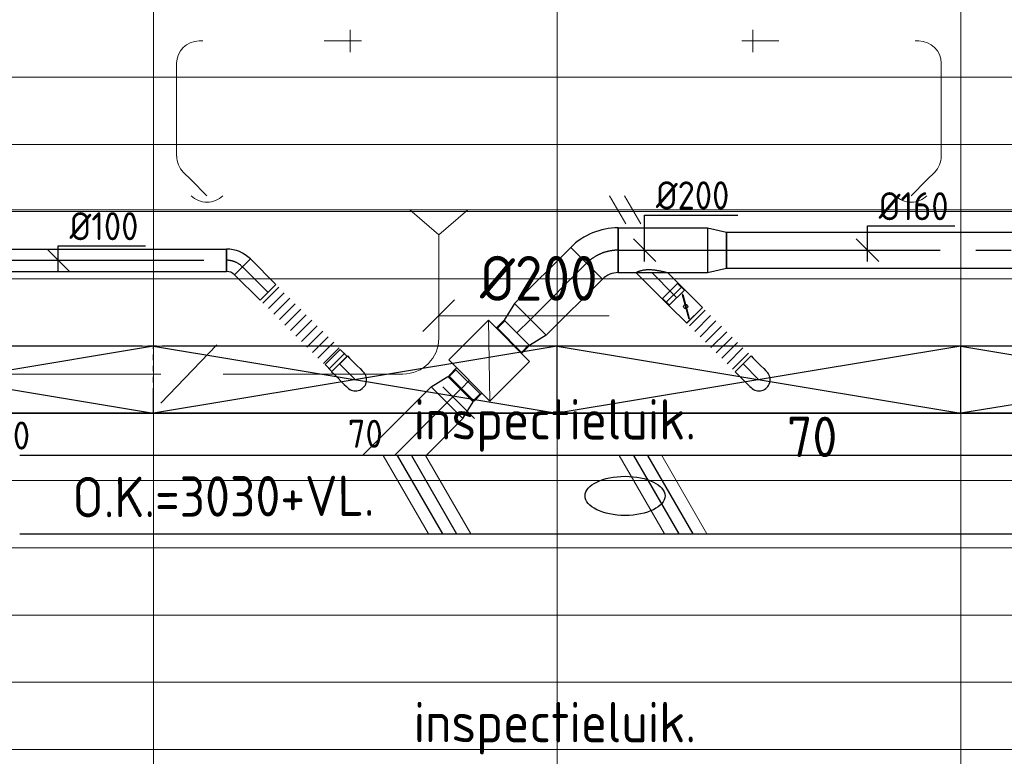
# Model space of a CAD drawing. Header units: millimetres. Extents: x -74135 to 19179, y 5032 to 51848.
# Tile 19 of 55: x -41853 to -37462, y 10018 to 13305. Entities that reach past the tile are written whole.
import ezdxf
from ezdxf.enums import TextEntityAlignment as Align

# ---------------------------------------------------------------- set-up
doc = ezdxf.new("R2010")
doc.units = ezdxf.units.MM
doc.header["$LTSCALE"] = 50
for name, pattern in [('CENTER2', [28.575, 19.05, -3.175, 3.175, -3.175]), ('HIDDEN', [9.525, 6.35, -3.175]), ('STREEPJES', [0.1, 0.05, -0.05])]:
    doc.linetypes.add(name, pattern=pattern)
for name, color, linetype in [('4plfd', 254, 'Continuous'), ('61', 4, 'Continuous'), ('WL570---_RETOUR', 100, 'Continuous'), ('WL570---_TOEVOER', 200, 'Continuous'), ('WL570---_TOEVOER_HL', 1, 'Continuous'), ('WL570---_TOEVOER_RST', 3, 'Continuous'), ('WL570---_TOEVOER_RST_HL', 1, 'Continuous'), ('WM570---_TOEVOER', 2, 'Continuous'), ('WM570---_TOEVOER_PR', 2, 'Continuous'), ('WM570---_TOEVOER_RST_PR', 1, 'Continuous')]:
    doc.layers.add(name, color=color, linetype=linetype)
for name, color, linetype, lineweight in [('WL570---_BESTAAND-HARTLIJN', 161, 'Continuous', 0), ('WL570---_BESTAAND-MAATVOERING', 161, 'Continuous', 0), ('WL570---_BESTAAND-TOEVOER', 180, 'Continuous', 0), ('WL570---_DEMONTEREN', 10, 'Continuous', 0)]:
    doc.layers.add(name, color=color, linetype=linetype, lineweight=lineweight)
doc.layers.get('WL570---_DEMONTEREN').off()
doc.styles.add('BURO-018', font='ISO96.shx', dxfattribs={"height": 90})
doc.styles.add('BURO-025', font='ISO96.shx', dxfattribs={"height": 125})
doc.styles.add('ISO', font='ISO', dxfattribs={"height": 162})
doc.styles.add('MAATVOERING', font='ISO')

# ---------------------------------------------------------------- blocks, each defined once
blk = doc.blocks.new('KARO')
for p, q in [((1, 0.5), (0, 0.5)), ((0, -0.5), (1, -0.5))]:
    blk.add_line(p, q)
at = {"invisible_edges": 15}
blk.add_3dface([(0, 0.5), (0, -0.5), (1, -0.5), (1, 0.5)], dxfattribs=at)
at = {"layer": 'WL570---_BESTAAND-HARTLIJN'}
blk.add_line((0, 0), (1, 0), dxfattribs=at)
blk = doc.blocks.new('KARH')
for p, q in [((1, 0.5), (0, 0.5)), ((0, -0.5), (1, -0.5))]:
    blk.add_line(p, q)
at = {"invisible_edges": 15}
blk.add_3dface([(0, 0.5), (0, -0.5), (1, -0.5), (1, 0.5)], dxfattribs=at)
blk = doc.blocks.new('OBO10000045H')
blk.add_lwpolyline([(50, -41.4, 0.198912), (6.1, 64.6), (-64.6, -6.1, -0.198912), (-50, -41.4)], format="xyb", close=True)
at = {"invisible_edges": 15}
for points in [[(-61.7, -9.3), (14.9, 55), (6.1, 64.6), (-64.6, -6.1)], [(-59, -12.7), (22.9, 44.6), (14.9, 55), (-61.7, -9.3)], [(-56.7, -16.4), (29.9, 33.6), (22.9, 44.6), (-59, -12.7)], [(-54.7, -20.3), (35.9, 22), (29.9, 33.6), (-56.7, -16.4)], [(-53, -24.3), (41, 9.9), (35.9, 22), (-54.7, -20.3)], [(-51.7, -28.5), (44.9, -2.6), (41, 9.9), (-53, -24.3)], [(-50.8, -32.7), (47.7, -15.4), (44.9, -2.6), (-51.7, -28.5)], [(-50.2, -37.1), (49.4, -28.3), (47.7, -15.4), (-50.8, -32.7)], [(-50, -41.4), (50, -41.4), (49.4, -28.3), (-50.2, -37.1)]]:
    blk.add_3dface(points, dxfattribs=at)
at = {"layer": 'WL570---_BESTAAND-HARTLIJN'}
blk.add_arc((-100, -41.4), 100, 0, 45, dxfattribs=at)
blk = doc.blocks.new('OZA1250100045L')
blk.add_lwpolyline([(-70.7, 0), (-106.1, 35.4), (-35.4, 106.1), (70.7, 0)])
at = {"layer": 'WL570---_BESTAAND-HARTLIJN'}
blk.add_line((0, 0), (-70.7, 70.7), dxfattribs=at)
at = {"layer": 'WL570---_BESTAAND-TOEVOER'}
blk.add_arc((0, 70.7), 100, 225, 315, dxfattribs=at)
blk = doc.blocks.new('OSV1251000460G')
blk.add_lwpolyline([(0, -62.5), (46.7, -50), (46.7, 50), (0, 62.5)], close=True)
at = {"layer": 'WL570---_BESTAAND-HARTLIJN'}
blk.add_line((0, 0), (46.7, 0), dxfattribs=at)
blk = doc.blocks.new('OBO10000090L')
blk.add_lwpolyline([(50, 0, 0.414214), (-100, 150), (-100, 50, -0.414214), (-50, 0)], format="xyb", close=True)
at = {"invisible_edges": 15}
for points in [[(-91.3, 49.2), (-74, 147.7), (-100, 150), (-100, 50)], [(-82.9, 47), (-48.7, 141), (-74, 147.7), (-91.3, 49.2)], [(-75, 43.3), (-25, 129.9), (-48.7, 141), (-82.9, 47)], [(-67.9, 38.3), (-3.6, 114.9), (-25, 129.9), (-75, 43.3)], [(-61.7, 32.1), (14.9, 96.4), (-3.6, 114.9), (-67.9, 38.3)], [(-56.7, 25), (29.9, 75), (14.9, 96.4), (-61.7, 32.1)], [(-53, 17.1), (41, 51.3), (29.9, 75), (-56.7, 25)], [(-50.8, 8.7), (47.7, 26), (41, 51.3), (-53, 17.1)], [(-50, 0), (50, 0), (47.7, 26), (-50.8, 8.7)]]:
    blk.add_3dface(points, dxfattribs=at)
at = {"layer": 'WL570---_BESTAAND-HARTLIJN'}
blk.add_arc((-100, 0), 100, 0, 90, dxfattribs=at)
blk = doc.blocks.new('OBO10000090ZE')
blk.add_lwpolyline([(-50, 0), (50, 0), (50, 100, 1), (-50, 100)], format="xyb", close=True)
at = {"layer": 'WL570---_BESTAAND-HARTLIJN'}
for points in [[(0, 0), (0, 150)], [(-50, 100), (50, 100)]]:
    blk.add_lwpolyline(points, dxfattribs=at)
blk = doc.blocks.new('OTS12512516000H')
blk.add_lwpolyline([(-130, -62.5), (130, -62.5), (130, 62.5), (80, 112.5), (-80, 112.5), (-130, 62.5)], close=True)
at = {"layer": 'WL570---_BESTAAND-HARTLIJN'}
blk.add_line((-130, 0), (130, 0), dxfattribs=at)
at = {"layer": 'WL570---_BESTAAND-TOEVOER'}
blk.add_lwpolyline([(-130, 0), (0, 112.5), (130, 0)], dxfattribs=at)
blk = doc.blocks.new('UISO')
for p, q in [((0, 0.18), (1, 0.757)), ((0, 0), (1, 0.577))]:
    blk.add_line(p, q)
at = {"layer": 'WL570---_BESTAAND-TOEVOER'}
for p, q in [((0, 0.36), (1, 0.937)), ((0, -0.18), (1, 0.397))]:
    blk.add_line(p, q, dxfattribs=at)
blk = doc.blocks.new('VBX1601600016025000')
blk.add_lwpolyline([(50, -130), (300, -130), (300, 130), (50, 130)], close=True)
for points in [[(50, 80), (0, 80), (0, -80), (50, -80)], [(300, -80), (350, -80), (350, 80), (300, 80)]]:
    blk.add_lwpolyline(points)
at = {"layer": 'WL570---_BESTAAND-HARTLIJN'}
blk.add_line((300, 0), (350, 0), dxfattribs=at)
at = {"layer": 'WL570---_BESTAAND-TOEVOER'}
blk.add_line((50, -130), (300, 130), dxfattribs=at)
blk = doc.blocks.new('OBO16000090H')
blk.add_lwpolyline([(80, -160, 0.414214), (-160, 80), (-160, -80, -0.414214), (-80, -160)], format="xyb", close=True)
at = {"invisible_edges": 15}
for points in [[(-146.1, -81.2), (-118.3, 76.4), (-160, 80), (-160, -80)], [(-132.6, -84.8), (-77.9, 65.5), (-118.3, 76.4), (-146.1, -81.2)], [(-120, -90.7), (-40, 47.8), (-77.9, 65.5), (-132.6, -84.8)], [(-108.6, -98.7), (-5.7, 23.9), (-40, 47.8), (-120, -90.7)], [(-98.7, -108.6), (23.9, -5.7), (-5.7, 23.9), (-108.6, -98.7)], [(-90.7, -120), (47.8, -40), (23.9, -5.7), (-98.7, -108.6)], [(-84.8, -132.6), (65.5, -77.9), (47.8, -40), (-90.7, -120)], [(-81.2, -146.1), (76.4, -118.3), (65.5, -77.9), (-84.8, -132.6)], [(-80, -160), (80, -160), (76.4, -118.3), (-81.2, -146.1)]]:
    blk.add_3dface(points, dxfattribs=at)
at = {"layer": 'WL570---_BESTAAND-HARTLIJN'}
blk.add_arc((-160, -160), 160, 0, 90, dxfattribs=at)
blk = doc.blocks.new('MVLINE')
blk.add_line((35.4, -35.4), (-35.4, 35.4))
blk = doc.blocks.new('A$C3B1D723D')
at = {"layer": 'WL570---_BESTAAND-MAATVOERING'}
blk.add_lwpolyline([(70.7, 70.7), (205.3, 70.7), (831.5, 70.7)], dxfattribs=at)
at = {"layer": 'WL570---_BESTAAND-MAATVOERING', "xscale": 2, "yscale": 2, "zscale": 2, "rotation": 90}
blk.add_blockref('MVLINE', (70.7, 70.7), dxfattribs=at)
at = {"layer": 'WL570---_BESTAAND-MAATVOERING', "style": 'MAATVOERING'}
blk.add_text('%%c200', height=200, dxfattribs=at).set_placement((255.3, 137.4))
blk = doc.blocks.new('*U228')
at = {"color": 0, "ltscale": 10}
for p, q in [((900, 150, -2700), (-900, 150, -2700)), ((-900, -150, -2700), (-900, 150, -2700)), ((900, -150, -2700), (900, 150, -2700)), ((900, -150, -2700), (-900, -150, -2700))]:
    blk.add_line(p, q, dxfattribs=at)
at = {"layer": 'WL570---_TOEVOER_RST_HL', "linetype": 'CENTER2'}
blk.add_circle((0, 0, -2700), 0.075, dxfattribs=at)
at = {"layer": 'WL570---_TOEVOER_RST', "color": 1, "style": 'BURO-018'}
for tag in ['MC', 'Q']:
    blk.add_attdef(tag, text='', height=180, dxfattribs=at).set_placement((0, 0), align=Align.MIDDLE)
at = {"layer": 'WM570---_TOEVOER_RST_PR', "color": 1, "style": 'BURO-018'}
blk.add_attdef('POSNR', text='', height=180, dxfattribs=at).set_placement((0, 0), align=Align.MIDDLE)
blk = doc.blocks.new('Groep-46')
at = {"color": 8, "linetype": 'Continuous', "lineweight": 13}
for p, q in [((-73154.9, 12699.1), (-22154.9, 12699.1)), ((-73154.9, 12399.1), (-22154.9, 12399.1)), ((-73154.9, 12099.1), (-22154.9, 12099.1))]:
    blk.add_line(p, q, dxfattribs=at)
blk = doc.blocks.new('Groep-53')
at = {"color": 8, "linetype": 'Continuous', "lineweight": 13}
for p, q in [((-42254.9, 18999.1), (-42254.9, 6825.7)), ((-40454.9, 15502.4), (-40454.9, 7003.9)), ((-38654.9, 15502.4), (-38654.9, 7233.8)), ((-72854.9, 11799.1), (-22392.8, 11799.1)), ((-72188.2, 11499.1), (-23121.3, 11499.1)), ((-71473.3, 11199.1), (-23841, 11199.1)), ((-70711.8, 10899.1), (-24597.7, 10899.1)), ((-69854.9, 10599.1), (-25389.2, 10599.1)), ((-69080.3, 10299.1), (-26229.6, 10299.1)), ((-68159.5, 9999.1), (-27084.9, 9999.1)), ((-67238.6, 9699.1), (-28071.2, 9699.1))]:
    blk.add_line(p, q, dxfattribs=at)
at = {"color": 8, "linetype": 'Continuous', "lineweight": 13, "flags": 128}
blk.add_lwpolyline([(-22004.9, 19149), (-22004.9, 11828, -0.208473), (-73205.8, 11785.1), (-73304.9, 11828.1)], format="xyb", dxfattribs=at)
at = {"color": 8, "linetype": 'Continuous', "lineweight": 13}
blk.add_arc((-47654.8, 70538.1), 63940.9, 246.496301, 293.503386, dxfattribs=at)
at = {"color": 8}
blk.add_blockref('Groep-46', (0, 0), dxfattribs=at)
blk = doc.blocks.new('Block plafond 4e verd')
at = {"layer": '4plfd'}
blk.add_blockref('Groep-53', (73304.912, -19149.14), dxfattribs=at)
blk = doc.blocks.new('*U550')
at = {"color": 9, "linetype": 'STREEPJES', "ltscale": 10}
for p in [(-837.4, 150, -2700), (-900, -62.5, -2700)]:
    blk.add_line(p, (-900, 150, -2700), dxfattribs=at)
at = {"color": 0, "ltscale": 10}
for p, q in [((900, 150, -2700), (-837.4, 150, -2700)), ((900, -150, -2700), (900, 150, -2700)), ((-900, -150, -2700), (-900, -62.5, -2700)), ((900, -150, -2700), (-900, -150, -2700))]:
    blk.add_line(p, q, dxfattribs=at)
at = {"layer": 'WL570---_TOEVOER_HL', "linetype": 'CENTER2'}
blk.add_circle((0, 0, -2700), 0.075, dxfattribs=at)
at = {"layer": 'WL570---_TOEVOER', "color": 2, "style": 'BURO-025'}
for tag in ['MC', 'Q']:
    blk.add_attdef(tag, text='', height=125, dxfattribs=at).set_placement((0, 0), align=Align.MIDDLE)
at = {"layer": 'WM570---_TOEVOER_PR', "color": 2, "style": 'BURO-025'}
blk.add_attdef('POSNR', text='', height=125, dxfattribs=at).set_placement((0, 0), align=Align.MIDDLE)
blk = doc.blocks.new('*U551')
at = {"color": 0, "ltscale": 10}
for p, q in [((837.6, 150, -2700), (-900, 150, -2700)), ((-900, -150, -2700), (-900, 150, -2700)), ((900, -150, -2700), (900, -62.5, -2700)), ((900, -150, -2700), (-900, -150, -2700))]:
    blk.add_line(p, q, dxfattribs=at)
at = {"color": 9, "linetype": 'STREEPJES', "ltscale": 10}
for p, q in [((900, 150, -2700), (837.6, 150, -2700)), ((900, -62.5, -2700), (900, 150, -2700))]:
    blk.add_line(p, q, dxfattribs=at)
at = {"layer": 'WL570---_TOEVOER_HL', "linetype": 'CENTER2'}
blk.add_circle((0, 0, -2700), 0.075, dxfattribs=at)
at = {"layer": 'WL570---_TOEVOER', "color": 2, "style": 'BURO-025'}
for tag in ['MC', 'Q']:
    blk.add_attdef(tag, text='', height=125, dxfattribs=at).set_placement((0, 0), align=Align.MIDDLE)
at = {"layer": 'WM570---_TOEVOER_PR', "color": 2, "style": 'BURO-025'}
blk.add_attdef('POSNR', text='', height=125, dxfattribs=at).set_placement((0, 0), align=Align.MIDDLE)
blk = doc.blocks.new('*U685')
at = {"color": 0, "ltscale": 10}
for p, q in [((-100, 47.5, -2700), (-142.6, 47.5, -2700)), ((-142.6, -47.5, -2700), (-142.6, 47.5, -2700)), ((-100, 50, -2700), (-86.8, 50, -2700)), ((-100, -50, -2700), (-100, 50, -2700)), ((-100, -47.5, -2700), (-100, 47.5, -2700)), ((-86.8, 50, -2700), (-61.4, 50, -2700)), ((-61.4, 50, -2700), (-38.6, 50, -2700)), ((-38.6, 50, -2700), (-20, 50, -2700)), ((-20, 50, -2700), (-6.8, 50, -2700)), ((-6.8, 50, -2700), (0, 50, -2700)), ((-100, -47.5, -2700), (-142.6, -47.5, -2700)), ((-100, -50, -2700), (-86.8, -50, -2700)), ((-86.8, -50, -2700), (-61.4, -50, -2700)), ((-61.4, -50, -2700), (-38.6, -50, -2700)), ((-38.6, -50, -2700), (-20, -50, -2700)), ((-20, -50, -2700), (-6.8, -50, -2700)), ((-6.8, -50, -2700), (0, -50, -2700))]:
    blk.add_line(p, q, dxfattribs=at)
blk.add_arc((0, 0, -2700), 50, 270, 90, dxfattribs=at)
at = {"layer": 'WL570---_TOEVOER_HL', "linetype": 'CENTER2'}
blk.add_line((-100, 0, -2700), (0, 0, -2700), dxfattribs=at)
at = {"layer": 'WM570---_TOEVOER_PR', "color": 2, "style": 'BURO-025'}
blk.add_attdef('POSNR', text='', height=125, dxfattribs=at).set_placement((0, 0), align=Align.MIDDLE)
blk = doc.blocks.new('*U686')
at = {"color": 0, "ltscale": 10}
for p, q in [((-41.4, -50, -2700), (-41.4, 50, -2700)), ((64.6, 6.1, -2700), (-6.1, -64.6, -2700))]:
    blk.add_line(p, q, dxfattribs=at)
for radius in [149.9, 49.9]:
    blk.add_arc((-41.4, -99.9, -2700), radius, 45, 90, dxfattribs=at)
at = {"layer": 'WL570---_TOEVOER_HL', "linetype": 'CENTER2'}
blk.add_arc((-41.4, -99.9, -2700), 99.9, 45, 90, dxfattribs=at)
at = {"layer": 'WM570---_TOEVOER_PR', "color": 2, "style": 'BURO-025'}
blk.add_attdef('POSNR', text='', height=125, dxfattribs=at).set_placement((0, 0), align=Align.MIDDLE)
blk = doc.blocks.new('*U687')
at = {"color": 0, "ltscale": 10}
for p, q in [((0, 50, -2700), (161.4, 50, -2700)), ((0, -50, -2700), (0, 50, -2700)), ((161.4, 50, -2700), (161.4, -50, -2700)), ((0, -50, -2700), (161.4, -50, -2700))]:
    blk.add_line(p, q, dxfattribs=at)
at = {"layer": 'WL570---_TOEVOER_HL', "linetype": 'CENTER2'}
blk.add_line((0, 0, -2700), (161.4, 0, -2700), dxfattribs=at)
at = {"layer": 'WM570---_TOEVOER_PR', "color": 2, "style": 'BURO-025'}
blk.add_attdef('POSNR', text='', height=125, dxfattribs=at).set_placement((0, 0), align=Align.MIDDLE)
blk = doc.blocks.new('*U688')
at = {"color": 0, "ltscale": 10}
for p, q in [((0, 50, -2700), (0, -50, -2700)), ((17.3, 50, -2700), (17.3, -50, -2700)), ((52, 50, -2700), (52, -50, -2700)), ((86.7, 50, -2700), (86.7, -50, -2700)), ((121.4, 50, -2700), (121.4, -50, -2700)), ((156.1, 50, -2700), (156.1, -50, -2700)), ((190.8, 50, -2700), (190.8, -50, -2700)), ((225.5, 50, -2700), (225.5, -50, -2700)), ((260.2, 50, -2700), (260.2, -50, -2700)), ((294.9, 50, -2700), (294.9, -50, -2700)), ((329.6, 50, -2700), (329.6, -50, -2700)), ((364.3, 50, -2700), (364.3, -50, -2700)), ((399, 50, -2700), (399, -50, -2700)), ((433.7, 50, -2700), (433.7, -50, -2700)), ((451, 50, -2700), (451, -50, -2700))]:
    blk.add_line(p, q, dxfattribs=at)
at = {"layer": 'WM570---_TOEVOER_PR', "color": 2, "style": 'BURO-025'}
blk.add_attdef('POSNR', text='', height=125, dxfattribs=at).set_placement((0, 0), align=Align.MIDDLE)
blk = doc.blocks.new('*U693')
at = {"color": 0, "ltscale": 10}
for p, q in [((0, 50, -2700), (1054, 50, -2700)), ((1054, 50, -2700), (1054, -50, -2700)), ((0, -50, -2700), (1054, -50, -2700))]:
    blk.add_line(p, q, dxfattribs=at)
at = {"layer": 'WL570---_TOEVOER_HL', "linetype": 'CENTER2'}
blk.add_line((0, 0, -2700), (1054, 0, -2700), dxfattribs=at)
at = {"layer": 'WM570---_TOEVOER_PR', "color": 2, "style": 'BURO-025'}
blk.add_attdef('POSNR', text='', height=125, dxfattribs=at).set_placement((0, 0), align=Align.MIDDLE)
blk = doc.blocks.new('*U696')
at = {"layer": 'WM570---_TOEVOER', "color": 0, "ltscale": 10}
for p, q in [((50, -50), (-50, 50)), ((0, 64.4), (389.3, 64.4)), ((0, -50), (0, 64.4))]:
    blk.add_line(p, q, dxfattribs=at)
at = {"layer": 'WM570---_TOEVOER', "color": 0, "style": 'BURO-025'}
blk.add_text('%%c100', height=125, dxfattribs=at).set_placement((50, 89.4))
blk = doc.blocks.new('*U697')
at = {"color": 0, "ltscale": 10}
for p, q in [((0, 100), (85.2, 80)), ((0, 100), (0, -100)), ((85.2, 80), (85.2, -80)), ((85.2, 76), (131.9, 76)), ((85.2, 76), (85.2, -76)), ((85.2, 76), (85.2, -76)), ((131.9, 76), (131.9, -76)), ((131.9, 76), (131.9, -76)), ((0, -100), (85.2, -80)), ((85.2, -76), (131.9, -76))]:
    blk.add_line(p, q, dxfattribs=at)
at = {"layer": 'WL570---_TOEVOER_HL', "linetype": 'CENTER2'}
blk.add_line((0, 0), (85.2, 0), dxfattribs=at)
for centre in [(0, 0), (85.2, 0)]:
    blk.add_circle(centre, 0.075, dxfattribs=at)
at = {"layer": 'WM570---_TOEVOER_PR', "color": 2, "style": 'BURO-025'}
blk.add_attdef('POSNR', text='', height=125, dxfattribs=at).set_placement((0, 0), align=Align.MIDDLE)
blk = doc.blocks.new('*U668')
at = {"color": 0, "ltscale": 10}
for p, q in [((-100, 50, -2700), (-86.8, 50, -2700)), ((-100, -50, -2700), (-100, 50, -2700)), ((-86.8, 50, -2700), (-61.4, 50, -2700)), ((-61.4, 50, -2700), (-38.6, 50, -2700)), ((-38.6, 50, -2700), (-20, 50, -2700)), ((-20, 50, -2700), (-6.8, 50, -2700)), ((-6.8, 50, -2700), (0, 50, -2700)), ((-100, -50, -2700), (-86.8, -50, -2700)), ((-86.8, -50, -2700), (-61.4, -50, -2700)), ((-61.4, -50, -2700), (-38.6, -50, -2700)), ((-38.6, -50, -2700), (-20, -50, -2700)), ((-20, -50, -2700), (-6.8, -50, -2700)), ((-6.8, -50, -2700), (0, -50, -2700))]:
    blk.add_line(p, q, dxfattribs=at)
blk.add_arc((0, 0, -2700), 50, 270, 90, dxfattribs=at)
at = {"layer": 'WL570---_TOEVOER_HL', "linetype": 'CENTER2'}
blk.add_line((-100, 0, -2700), (0, 0, -2700), dxfattribs=at)
at = {"layer": 'WM570---_TOEVOER_PR', "color": 2, "style": 'BURO-025'}
blk.add_attdef('POSNR', text='', height=125, dxfattribs=at).set_placement((0, 0), align=Align.MIDDLE)
blk = doc.blocks.new('*U698')
at = {"color": 0, "ltscale": 10}
for p, q in [((0, 100, -2700), (85.2, 80, -2700)), ((0, 100, -2700), (0, -100, -2700)), ((85.2, 80, -2700), (85.2, -80, -2700)), ((85.2, 76, -2700), (131.9, 76, -2700)), ((131.9, 76, -2700), (131.9, -76, -2700)), ((131.9, 76, -2700), (131.9, -76, -2700)), ((0, -100, -2700), (85.2, -80, -2700)), ((85.2, -76, -2700), (131.9, -76, -2700))]:
    blk.add_line(p, q, dxfattribs=at)
at = {"layer": 'WL570---_TOEVOER_HL', "linetype": 'CENTER2'}
blk.add_line((0, 0, -2700), (85.2, 0, -2700), dxfattribs=at)
for centre in [(0, 0, -2700), (85.2, 0, -2700)]:
    blk.add_circle(centre, 0.075, dxfattribs=at)
at = {"layer": 'WM570---_TOEVOER_PR', "color": 2, "style": 'BURO-025'}
blk.add_attdef('POSNR', text='', height=125, dxfattribs=at).set_placement((0, 0), align=Align.MIDDLE)
blk = doc.blocks.new('*U699')
at = {"color": 0, "ltscale": 10}
for p, q in [((0, 100, -2700), (354.2, 100, -2700)), ((0, -100, -2700), (0, 100, -2700)), ((354.2, 100, -2700), (354.2, -100, -2700)), ((0, -100, -2700), (354.2, -100, -2700))]:
    blk.add_line(p, q, dxfattribs=at)
at = {"layer": 'WL570---_TOEVOER_HL', "linetype": 'CENTER2'}
blk.add_line((0, 0, -2700), (354.2, 0, -2700), dxfattribs=at)
at = {"layer": 'WM570---_TOEVOER_PR', "color": 2, "style": 'BURO-025'}
blk.add_attdef('POSNR', text='', height=125, dxfattribs=at).set_placement((0, 0), align=Align.MIDDLE)
blk = doc.blocks.new('*U700')
at = {"color": 0, "ltscale": 10}
for p, q in [((-82.8, -100, -2700), (-82.8, 100, -2700)), ((129.3, 12.2, -2700), (-12.2, -129.3, -2700))]:
    blk.add_line(p, q, dxfattribs=at)
for radius in [299.9, 99.9]:
    blk.add_arc((-82.8, -199.9, -2700), radius, 45, 90, dxfattribs=at)
at = {"layer": 'WL570---_TOEVOER_HL', "linetype": 'CENTER2'}
blk.add_arc((-82.8, -199.9, -2700), 199.9, 45, 90, dxfattribs=at)
at = {"layer": 'WM570---_TOEVOER_PR', "color": 2, "style": 'BURO-025'}
blk.add_attdef('POSNR', text='', height=125, dxfattribs=at).set_placement((0, 0), align=Align.MIDDLE)
blk = doc.blocks.new('*U701')
at = {"color": 0, "ltscale": 10}
for p, q in [((0, 100, -2700), (397.9, 100, -2700)), ((0, -100, -2700), (0, 100, -2700)), ((397.9, 100, -2700), (397.9, -100, -2700)), ((0, -100, -2700), (397.9, -100, -2700))]:
    blk.add_line(p, q, dxfattribs=at)
at = {"layer": 'WL570---_TOEVOER_HL', "linetype": 'CENTER2'}
blk.add_line((0, 0, -2700), (397.9, 0, -2700), dxfattribs=at)
at = {"layer": 'WM570---_TOEVOER_PR', "color": 2, "style": 'BURO-025'}
blk.add_attdef('POSNR', text='', height=125, dxfattribs=at).set_placement((0, 0), align=Align.MIDDLE)
blk = doc.blocks.new('*U702')
at = {"color": 0, "ltscale": 10}
for p, q in [((0, 100, -2700), (85.2, 80, -2700)), ((0, 100, -2700), (0, -100, -2700)), ((85.2, 80, -2700), (85.2, -80, -2700)), ((0, -100, -2700), (85.2, -80, -2700))]:
    blk.add_line(p, q, dxfattribs=at)
at = {"layer": 'WL570---_TOEVOER_HL', "linetype": 'CENTER2'}
blk.add_line((0, 0, -2700), (85.2, 0, -2700), dxfattribs=at)
for centre in [(0, 0, -2700), (85.2, 0, -2700)]:
    blk.add_circle(centre, 0.075, dxfattribs=at)
at = {"layer": 'WM570---_TOEVOER_PR', "color": 2, "style": 'BURO-025'}
blk.add_attdef('POSNR', text='', height=125, dxfattribs=at).set_placement((0, 0), align=Align.MIDDLE)
blk = doc.blocks.new('*U703')
at = {"color": 0, "ltscale": 10}
for p, q in [((0, 80, -2700), (1750.3, 80, -2700)), ((0, -80, -2700), (0, 80, -2700)), ((1750.3, 80, -2700), (1750.3, -80, -2700)), ((0, -80, -2700), (1750.3, -80, -2700))]:
    blk.add_line(p, q, dxfattribs=at)
at = {"layer": 'WL570---_TOEVOER_HL', "linetype": 'CENTER2'}
blk.add_line((0, 0, -2700), (1750.3, 0, -2700), dxfattribs=at)
at = {"layer": 'WM570---_TOEVOER_PR', "color": 2, "style": 'BURO-025'}
blk.add_attdef('POSNR', text='', height=125, dxfattribs=at).set_placement((0, 0), align=Align.MIDDLE)
blk = doc.blocks.new('*U714')
at = {"color": 0, "ltscale": 10}
for p, q in [((0, 70.7, -2700), (63.3, 134.1, -2700)), ((63.3, 134.1, -2700), (134.1, 63.3, -2700)), ((0.1, -70.7, -2700), (134.1, 63.3, -2700))]:
    blk.add_line(p, q, dxfattribs=at)
blk.add_spline([(-0.1, -70.5, -2700), (-0.5, -69.8, -2700), (-1.1, -68.6, -2700), (-2, -66.9, -2700), (-3, -64.8, -2700), (-4.2, -62.2, -2700), (-5.5, -59.1, -2700), (-6.8, -55.5, -2700), (-8.1, -51.4, -2700), (-9.4, -46.9, -2700), (-10.6, -41.8, -2700), (-11.7, -36.2, -2700), (-12.5, -30.2, -2700), (-13.1, -23.8, -2700), (-13.4, -16.9, -2700), (-13.4, -9.8, -2700), (-13.1, -2.4, -2700), (-12.5, 5.2, -2700), (-11.7, 12.9, -2700), (-10.6, 20.5, -2700), (-9.4, 28, -2700), (-8.1, 35.1, -2700), (-6.8, 41.9, -2700), (-5.5, 48.2, -2700), (-4.2, 53.9, -2700), (-3, 58.8, -2700), (-2, 63, -2700), (-1.1, 66.3, -2700), (-0.5, 68.8, -2700), (-0.1, 70.2, -2700), (0, 70.7, -2700)], degree=3, dxfattribs=at)
at = {"layer": 'WL570---_TOEVOER_HL', "linetype": 'CENTER2'}
blk.add_line((0, 0, -2700), (98.7, 98.7, -2700), dxfattribs=at)
at = {"layer": 'WM570---_TOEVOER_PR', "color": 2, "style": 'BURO-025'}
blk.add_attdef('POSNR', text='', height=125, dxfattribs=at).set_placement((0, 0), align=Align.MIDDLE)
blk = doc.blocks.new('*U715')
at = {"color": 0, "ltscale": 10}
for p, q in [((0, 50, -2700), (18.8, 50, -2700)), ((18.8, 50, -2700), (18.8, -50, -2700)), ((0, -50, -2700), (18.8, -50, -2700))]:
    blk.add_line(p, q, dxfattribs=at)
at = {"layer": 'WL570---_TOEVOER_HL', "linetype": 'CENTER2'}
blk.add_line((0, 0, -2700), (18.8, 0, -2700), dxfattribs=at)
at = {"layer": 'WM570---_TOEVOER_PR', "color": 2, "style": 'BURO-025'}
blk.add_attdef('POSNR', text='', height=125, dxfattribs=at).set_placement((0, 0), align=Align.MIDDLE)
blk = doc.blocks.new('*U716')
at = {"ltscale": 10}
for p, q in [((-55.9, 50, -2700), (55.8, 50, -2700)), ((-55.9, -50, -2700), (-55.9, 50, -2700)), ((55.8, 50, -2700), (55.8, -50, -2700)), ((55.8, 47.5, -2700), (98.4, 47.5, -2700)), ((98.4, 47.5, -2700), (98.4, -47.5, -2700)), ((-48.9, 27.1, -2700), (-47.9, 28.8, -2700)), ((47.9, -28.8, -2700), (-48.9, 27.1, -2700)), ((48.9, -27.1, -2700), (-47.9, 28.8, -2700)), ((47.9, -28.8, -2700), (48.9, -27.1, -2700)), ((-55.9, -50, -2700), (55.8, -50, -2700)), ((55.8, -47.5, -2700), (98.4, -47.5, -2700))]:
    blk.add_line(p, q, dxfattribs=at)
blk.add_circle((0, 0, -2700), 9.31, dxfattribs=at)
at = {"layer": 'WL570---_TOEVOER', "color": 2, "style": 'BURO-025'}
blk.add_attdef('I', text='', height=125, dxfattribs=at).set_placement((0, 0), align=Align.MIDDLE)
at = {"layer": 'WM570---_TOEVOER_PR', "color": 2, "style": 'BURO-025'}
blk.add_attdef('POSNR', text='', height=125, dxfattribs=at).set_placement((0, 0), align=Align.MIDDLE)
blk = doc.blocks.new('*U717')
at = {"color": 0, "ltscale": 10}
for p, q in [((0, 50, -2700), (0, -50, -2700)), ((17, 50, -2700), (17, -50, -2700)), ((51, 50, -2700), (51, -50, -2700)), ((85, 50, -2700), (85, -50, -2700)), ((119, 50, -2700), (119, -50, -2700)), ((153, 50, -2700), (153, -50, -2700)), ((187, 50, -2700), (187, -50, -2700)), ((221, 50, -2700), (221, -50, -2700)), ((255, 50, -2700), (255, -50, -2700)), ((289, 50, -2700), (289, -50, -2700)), ((306, 50, -2700), (306, -50, -2700))]:
    blk.add_line(p, q, dxfattribs=at)
at = {"layer": 'WM570---_TOEVOER_PR', "color": 2, "style": 'BURO-025'}
blk.add_attdef('POSNR', text='', height=125, dxfattribs=at).set_placement((0, 0), align=Align.MIDDLE)
blk = doc.blocks.new('*U726')
at = {"layer": 'WM570---_TOEVOER', "color": 0, "ltscale": 10}
for p, q in [((0, 157), (416.1, 157)), ((0, -50), (0, 157)), ((50, -50), (-50, 50))]:
    blk.add_line(p, q, dxfattribs=at)
at = {"layer": 'WM570---_TOEVOER', "color": 0, "style": 'BURO-025'}
blk.add_text('%%c200', height=125, dxfattribs=at).set_placement((50, 182))
blk = doc.blocks.new('*U727')
at = {"layer": 'WM570---_TOEVOER', "color": 0, "ltscale": 10}
for p, q in [((0, 108.7), (389.3, 108.7)), ((0, -50), (0, 108.7)), ((50, -50), (-50, 50))]:
    blk.add_line(p, q, dxfattribs=at)
at = {"layer": 'WM570---_TOEVOER', "color": 0, "style": 'BURO-025'}
blk.add_text('%%c160', height=125, dxfattribs=at).set_placement((50, 133.7))

msp = doc.modelspace()

# ---------------------------------------------------------------- linework, layer by layer
at = {"color": 0, "ltscale": 10}
msp.add_line((-39965.7, 11667.3), (-39824.3, 11525.8), dxfattribs=at)
at = {"color": 2, "linetype": 'HIDDEN'}
for radius, start, end in [(63040.6, 247.031394, 292.968331), (64240.6, 246.320689, 293.67904)]:
    msp.add_arc((-46645.7, 70918.9), radius, start, end, dxfattribs=at)
at = {"layer": 'WL570---_TOEVOER'}
for p, q in [((-43056.1, 11848.9), (-41256.1, 11548.9)), ((-41256.1, 11848.9), (-43056.1, 11548.9)), ((-41256.1, 11848.9), (-39456.1, 11548.9)), ((-39456.1, 11848.9), (-41256.1, 11548.9)), ((-39456.1, 11848.9), (-37656.1, 11548.9)), ((-37656.1, 11848.9), (-39456.1, 11548.9)), ((-37656.1, 11848.9), (-35856.1, 11548.9)), ((-35856.1, 11848.9), (-37656.1, 11548.9)), ((-40323.6, 11361.3), (-40017.6, 11667.3)), ((-40040.7, 11361.3), (-39876.2, 11525.8))]:
    msp.add_line(p, q, dxfattribs=at)
msp.add_ellipse((-39153.2, 11180.6), major_axis=(178.4, 0), ratio=0.489711, dxfattribs=at)
at = {"layer": 'WL570---_TOEVOER_HL', "linetype": 'CENTER2'}
msp.add_line((-40182.1, 11361.3), (-39946.9, 11596.6), dxfattribs=at)

# ---------------------------------------------------------------- block references
at = {"layer": 'WL570---_DEMONTEREN'}
for name, p, rotation in [('OBO10000090L', (-41053.3, 13210.7), 90), ('OBO10000090ZE', (-40479.5, 13210.7), 270), ('OBO10000045H', (-41152.7, 12654.6), 180), ('OSV1251000460G', (-41186, 12457.5), 180), ('OTS12512516000H', (-39983.8, 12457.5), 180), ('OBO16000090H', (-39983.8, 11724.2), 269.9999999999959), ('VBX1601600016025000', (-40924.1, 11724.2), 179.9999999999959)]:
    msp.add_blockref(name, p, dxfattribs=dict(at, rotation=rotation))
for name, p, xscale, yscale, zscale, rotation in [('KARO', (-41037.1, 13210.7), 16.2227493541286, 100, 100, 180), ('KARO', (-40479.5, 13210.7), 16.03765465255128, 100, 100, 180), ('KARO', (-38482.8, 13210.7), -16.03765465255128, 100, 100, 180), ('KARO', (-37859.7, 13210.7), -16.2227493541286, 100, 100, 180), ('KARO', (-41153.2, 12696.1), 414.6458040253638, 100, 100, 90), ('KARO', (-37743.4, 12696.1), 414.6458040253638, 100, 100, 90), ('KARO', (-41123.4, 12625.3), 48.98494323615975, 100, 100, 315.0000000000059), ('KARO', (-37772.2, 12625.3), -48.98494323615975, 100, 100, 44.99999999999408), ('KARO', (-40113.8, 12457.5), 1072.308693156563, 125, 125, 180), ('KARO', (-37803.5, 12457.5), 2050.255702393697, 125, 125, 180), ('UISO', (-39105.6, 12395), 125, 125, 125, 90), ('KARO', (-41232.8, 12457.5), 1609.568917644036, 100, 100, 180), ('KARO', (-39983.8, 11884.2), 460.7807713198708, 160, 160, 89.99999999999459), ('KARO', (-40143.8, 11724.2), 802.0342835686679, 160, 160, 179.9999999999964)]:
    msp.add_blockref(name, p, dxfattribs=dict(at, xscale=xscale, yscale=yscale, zscale=zscale, rotation=rotation))
at = {"layer": 'WL570---_DEMONTEREN', "xscale": -1}
for name, p, rotation in [('OBO10000090ZE', (-38482.8, 13210.7), 90), ('OBO10000090L', (-37843.4, 13210.7), 270), ('OBO10000045H', (-37742.9, 12654.6), 180), ('OSV1251000460G', (-37803.4, 12457.5), 180)]:
    msp.add_blockref(name, p, dxfattribs=dict(at, rotation=rotation))
at = {"layer": 'WL570---_DEMONTEREN'}
msp.add_blockref('OZA1250100045L', (-41018, 12520), dxfattribs=at)
at = {"layer": 'WL570---_DEMONTEREN', "xscale": -1}
msp.add_blockref('OZA1250100045L', (-37877.5, 12520), dxfattribs=at)
at = {"layer": 'WL570---_DEMONTEREN'}
for p, xscale, yscale, zscale in [((-37754.8, 12457.5), 1661.867193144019, 100, 100), ((-42245.5, 11724.2), 971.3644264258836, 160, 160)]:
    msp.add_blockref('KARO', p, dxfattribs=dict(at, xscale=xscale, yscale=yscale, zscale=zscale))
at = {"layer": 'WL570---_RETOUR'}
msp.add_blockref('Block plafond 4e verd', (-72306, 19498.9), dxfattribs=at)
at = {"layer": 'WL570---_TOEVOER'}
for name, p, rotation in [('*U700', (-39266.5, 12276.9, 2700), 45.00000000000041), ('*U699', (-39575.5, 11967.9, 2700), 45.00000000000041), ('*U687', (-40745.7, 12088.5, 2700), 134.9999999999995), ('*U714', (-39034.1, 12176.9, 2700), 270), ('*U688', (-40745.7, 12088.5, 2700), 314.9999999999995), ('*U716', (-38882.7, 12025.5, 2700), 134.9999999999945), ('*U715', (-38922.2, 12064.9, 2700), 134.9999999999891), ('*U698', (-39575.5, 11967.9, 2700), 225.0000000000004), ('VBX1601600016025000', (-39635.8, 11907.7), 224.9999999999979), ('*U717', (-38843.2, 11986, 2700), 315.008163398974), ('*U685', (-40356.1, 11698.9, 2700), 314.9999999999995), ('*U668', (-38556.1, 11698.9, 2700), 314.9999999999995), ('*U697', (-39946.9, 11596.6), 45)]:
    msp.add_blockref(name, p, dxfattribs=dict(at, rotation=rotation))
for name, p in [('*U701', (-39183.7, 12276.9, 2700)), ('*U702', (-38785.9, 12276.9, 2700)), ('*U703', (-38700.7, 12276.9, 2700)), ('*U693', (-41984.5, 12231.9, 2700)), ('*U686', (-40889.1, 12231.9, 2700))]:
    msp.add_blockref(name, p, dxfattribs=at)
ref = msp.add_blockref('*U551', (-42156.1, 11698.9, 2700), dxfattribs=at)
ref.add_attrib('Q', '70', dxfattribs={"color": 2, "height": 125, "style": 'BURO-025'}).set_placement((-41884.7, 11449.8), align=Align.MIDDLE)
ref = msp.add_blockref('*U550', (-40356.1, 11698.9, 2700), dxfattribs=at)
ref.add_attrib('Q', '70', dxfattribs={"color": 2, "height": 125, "style": 'BURO-025'}).set_placement((-40312, 11457.6), align=Align.MIDDLE)
ref = msp.add_blockref('*U228', (-38556.1, 11698.9, 2700), dxfattribs=at)
ref.add_attrib('Q', '70', dxfattribs={"layer": 'WL570---_TOEVOER_RST', "color": 2, "height": 180, "style": 'BURO-018'}).set_placement((-38318.7, 11443.8), align=Align.MIDDLE)
ref = msp.add_blockref('*U228', (-36756.1, 11698.9, 2700), dxfattribs=at)
ref.add_attrib('Q', '70', dxfattribs={"layer": 'WL570---_TOEVOER_RST', "color": 2, "height": 180, "style": 'BURO-018'}).set_placement((-36810.6, 11434.7), align=Align.MIDDLE)
at = {"layer": 'WL570---_TOEVOER', "xscale": 7863.151845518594, "yscale": 350, "zscale": 200}
msp.add_blockref('KARH', (-41853.2, 11186.3), dxfattribs=at)
at = {"layer": 'WL570---_TOEVOER', "xscale": 350, "yscale": 350, "zscale": 350, "rotation": 270}
for p in [(-40169.4, 11361.3), (-39115.9, 11361.3)]:
    msp.add_blockref('UISO', p, dxfattribs=at)
at = {"layer": 'WM570---_TOEVOER'}
for name, p in [('*U726', (-39066, 12276.9, 2700)), ('*U727', (-38072.1, 12276.9, 2700)), ('*U696', (-41681.1, 12231.9, 2700)), ('A$C3B1D723D', (-40055.5, 11913.8))]:
    msp.add_blockref(name, p, dxfattribs=at)

# ---------------------------------------------------------------- texts
at = {"layer": '61', "color": 7, "style": 'ISO'}
msp.add_text('O.K.=3030+VL.', height=180, rotation=0.3148, dxfattribs=at).set_placement((-41617.3, 11084.4))
at = {"layer": 'WM570---_TOEVOER', "style": 'MAATVOERING'}
for p in [(-40096.4, 11432), (-40096.4, 10081)]:
    msp.add_text('inspectieluik.', height=180, dxfattribs=at).set_placement(p)

doc.saveas('drawing.dxf')
